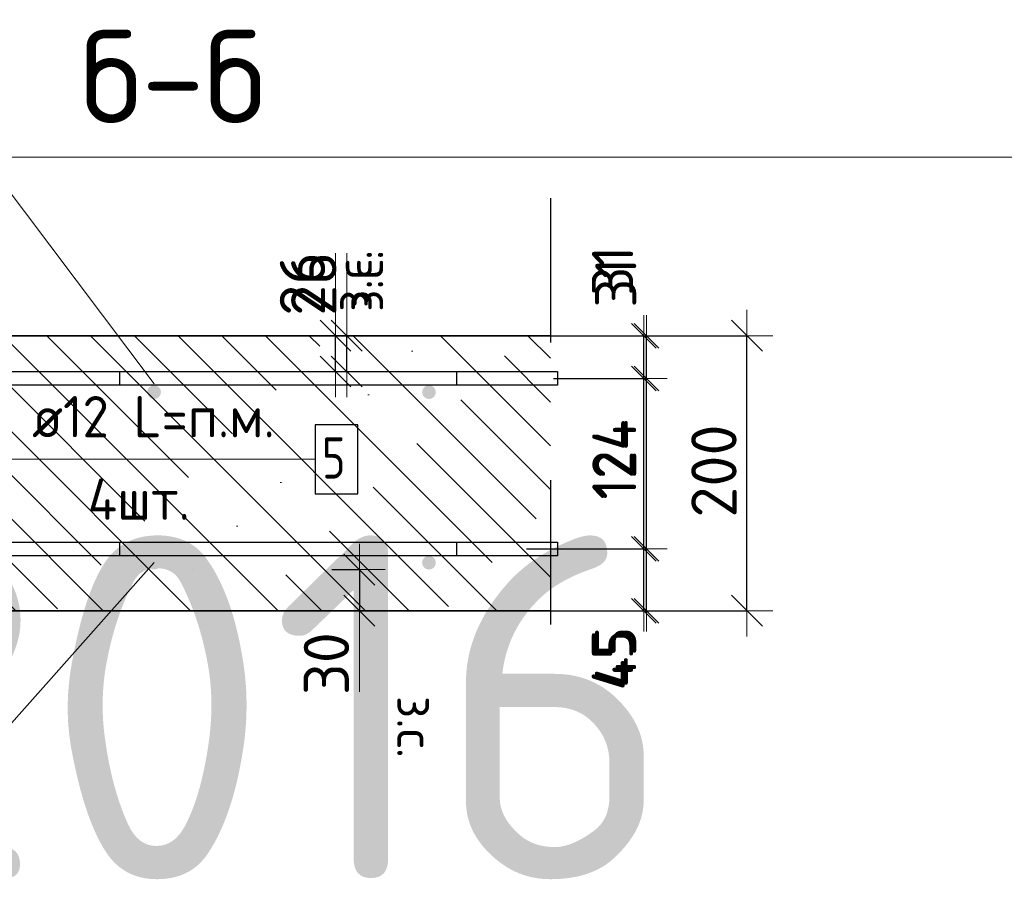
# Model space of a CAD drawing. Header units: metres. Extents: x -38 to 107, y -15 to 21.
# Tile 107 of 133: x 72.37 to 73.086, y 7.142 to 7.772. Entities that reach past the tile are written whole.
import ezdxf

# ---------------------------------------------------------------- set-up
doc = ezdxf.new("R2010")
doc.units = ezdxf.units.M
doc.header["$PDMODE"] = 65
doc.linetypes.add('______4', pattern=[0.135, 0.105, -0.03])
for name, color, linetype, lineweight in [('XR$3$Арм. стержнями верхней зоны', 180, 'Continuous', 35), ('XR$3$Арм. стержнями нижней зоны', 180, 'Continuous', 35), ('XR$3$Арм.стержн. Арматура края', 96, 'Continuous', 35), ('XR$3$Арм.стержн. Доп. арматура', 180, 'Continuous', 35), ('XR$3$Размерная линия (1)', 7, 'Continuous', 13), ('XR$3$Размерная линия_ общее', 7, 'Continuous', 13), ('XR$5$Арм. стержнями верхней зоны', 180, 'Continuous', 35), ('XR$5$Арм. стержнями нижней зоны', 180, 'Continuous', 35), ('XR$5$Арм.стержн. Арматура края', 96, 'Continuous', 35), ('XR$5$Арм.стержн. Доп. арматура', 180, 'Continuous', 35), ('XR$5$Размерная линия (1)', 7, 'Continuous', 13), ('XR$5$Размерная линия_ общее', 7, 'Continuous', 13)]:
    doc.layers.add(name, color=color, linetype=linetype, lineweight=lineweight)
doc.styles.add('ISOCPEUR', font='txt')
doc.dimstyles.new('DIMSTYLE_11', dxfattribs={"dimtxt": 0.033, "dimasz": 0.0375, "dimexe": 0, "dimexo": 0, "dimgap": 0.0165, "dimtad": 2, "dimdec": 0, "dimlfac": 1000, "dimrnd": 1, "dimzin": 12, "dimdsep": 46, "dimtxsty": 'ISOCPEUR', "dimblk1": 'ALL_ML_STRICH', "dimblk2": 'ALL_ML_STRICH', "dimsah": 1, "dimcen": 0, "dimclrd": 7, "dimclre": 256, "dimclrt": 7, "dimadec": 0, "dimazin": 0, "dimtfac": 1, "dimtdec": 0, "dimtix": 1, "dimtmove": 2, "dimatfit": 3, "dimfxl": 0, "dimtvp": 1.2, "dimtzin": 0, "dimlwd": 0, "dimlwe": -3, "dimarcsym": 0})
doc.dimstyles.new('DIMSTYLE_12', dxfattribs={"dimtxt": 0.03, "dimasz": 0.03, "dimexe": 0, "dimexo": 0, "dimgap": 0.015, "dimtad": 2, "dimdec": 0, "dimlfac": 1000, "dimrnd": 1, "dimzin": 12, "dimdsep": 46, "dimtxsty": 'ISOCPEUR', "dimblk1": 'ALL_ML_STRICH', "dimblk2": 'ALL_ML_STRICH', "dimsah": 1, "dimcen": 0, "dimclrd": 7, "dimclre": 256, "dimclrt": 7, "dimadec": 0, "dimazin": 0, "dimtfac": 1, "dimtdec": 0, "dimtix": 1, "dimtmove": 2, "dimatfit": 3, "dimfxl": 0, "dimtzin": 0, "dimlwd": 0, "dimlwe": -3, "dimarcsym": 0})
doc.dimstyles.new('DIMSTYLE_14', dxfattribs={"dimtxt": 0.03, "dimasz": 0.03, "dimexe": 0, "dimexo": 0, "dimgap": 0.015, "dimtad": 2, "dimdec": 0, "dimlfac": 1000, "dimrnd": 1, "dimzin": 12, "dimdsep": 46, "dimtxsty": 'ISOCPEUR', "dimblk1": 'ALL_ML_STRICH', "dimblk2": 'ALL_ML_STRICH', "dimsah": 1, "dimcen": 0, "dimclrd": 7, "dimclre": 256, "dimclrt": 7, "dimadec": 0, "dimazin": 0, "dimtfac": 1, "dimtdec": 0, "dimtix": 1, "dimtmove": 2, "dimatfit": 3, "dimfxl": 0, "dimtvp": 1.2, "dimtzin": 0, "dimlwd": 0, "dimlwe": -3, "dimarcsym": 0})
doc.dimstyles.new('DIMSTYLE_8', dxfattribs={"dimtxt": 0.033, "dimasz": 0.0375, "dimexe": 0, "dimexo": 0, "dimgap": 0.0165, "dimtad": 2, "dimdec": 0, "dimlfac": 1000, "dimrnd": 1, "dimzin": 12, "dimdsep": 46, "dimtxsty": 'ISOCPEUR', "dimblk1": 'ALL_ML_STRICH', "dimblk2": 'ALL_ML_STRICH', "dimsah": 1, "dimcen": 0, "dimclrd": 7, "dimclre": 256, "dimclrt": 7, "dimadec": 0, "dimazin": 0, "dimtfac": 1, "dimtdec": 0, "dimtix": 1, "dimtmove": 2, "dimatfit": 3, "dimfxl": 0, "dimtzin": 0, "dimlwd": 0, "dimlwe": -3, "dimarcsym": 0})
pattern_1 = [(135, (0, 0), (-0.031819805, -0.031819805), [0.4, -0.05, 0, -0.05]), (135, (-0.01591, -0.01591), (-0.031819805, -0.031819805), [0.8, -0.1, 0.1, -0.1])]

# ---------------------------------------------------------------- blocks, each defined once
blk = doc.blocks.new('ALL_ML_STRICH')
at = {"color": 0, "linetype": 'ByBlock', "lineweight": -2}
for p, q in [((0, -0.5), (0, 0.5)), ((-0.3, -0.3), (0.3, 0.3)), ((-1, 0), (0.5, 0))]:
    blk.add_line(p, q, dxfattribs=at)
blk = doc.blocks.new('*D135')
at = {"layer": 'DEFPOINTS', "color": 7, "linetype": 'Continuous', "lineweight": 13, "transparency": 33554687}
for p in [(72.7273, 7.54188), (72.7273, 7.34188), (72.89884, 7.34188)]:
    blk.add_point(p, dxfattribs=at)
at = {"layer": 'XR$3$Размерная линия_ общее', "color": 253, "linetype": 'Continuous', "lineweight": -2, "true_color": 0xa0a0a0, "transparency": 33554687}
for p, q in [((72.7473, 7.54188), (72.89884, 7.54188)), ((72.7473, 7.34188), (72.89884, 7.34188))]:
    blk.add_line(p, q, dxfattribs=at)
at = {"layer": 'XR$3$Размерная линия_ общее', "color": 7, "linetype": 'Continuous', "lineweight": -2, "transparency": 33554687}
blk.add_line((72.89884, 7.34188), (72.89884, 7.54188), dxfattribs=at)
at = {"layer": 'XR$3$Размерная линия_ общее', "color": 7, "linetype": 'Continuous', "lineweight": 13, "transparency": 33554687, "xscale": 0.0375, "yscale": 0.0375, "zscale": 0.0375}
for p, rotation in [((72.89884, 7.54188), 90), ((72.89884, 7.34188), 270)]:
    blk.add_blockref('ALL_ML_STRICH', p, dxfattribs=dict(at, rotation=rotation))
at = {"layer": 'XR$3$Размерная линия_ общее', "color": 7, "linetype": 'Continuous', "lineweight": 13, "transparency": 33554687, "insert": (72.87484, 7.44353), "char_height": 0.033, "width": 0.099, "attachment_point": 5, "rotation": 90, "style": 'ISOCPEUR'}
blk.add_mtext('\\A1;{200}', dxfattribs=at)
blk = doc.blocks.new('*D136')
at = {"layer": 'DEFPOINTS', "color": 7, "linetype": 'Continuous', "lineweight": 13, "transparency": 33554687}
for p in [(72.5769, 7.37188), (72.61689, 7.37188), (72.5769, 7.34188)]:
    blk.add_point(p, dxfattribs=at)
at = {"layer": 'XR$3$Размерная линия_ общее', "color": 253, "linetype": 'Continuous', "lineweight": -2, "true_color": 0xa0a0a0, "transparency": 33554687}
for p, q in [((72.5969, 7.37188), (72.61689, 7.37188)), ((72.5969, 7.34188), (72.61689, 7.34188))]:
    blk.add_line(p, q, dxfattribs=at)
at = {"layer": 'XR$3$Размерная линия_ общее', "color": 7, "linetype": 'Continuous', "lineweight": -2, "transparency": 33554687}
blk.add_line((72.61689, 7.37188), (72.61689, 7.34188), dxfattribs=at)
at = {"layer": 'XR$3$Размерная линия_ общее', "color": 7, "linetype": 'Continuous', "lineweight": 13, "transparency": 33554687, "xscale": 0.0375, "yscale": 0.0375, "zscale": 0.0375}
for p, rotation in [((72.61689, 7.37188), 90), ((72.61689, 7.34188), 270)]:
    blk.add_blockref('ALL_ML_STRICH', p, dxfattribs=dict(at, rotation=rotation))
at = {"layer": 'XR$3$Размерная линия_ общее', "color": 7, "linetype": 'Continuous', "lineweight": 13, "transparency": 33554687, "insert": (72.59289, 7.30345), "char_height": 0.033, "width": 0.066, "attachment_point": 5, "rotation": 90, "style": 'ISOCPEUR'}
blk.add_mtext('\\A1;{30}', dxfattribs=at)
at = {"layer": 'XR$3$Размерная линия_ общее', "color": 7, "linetype": 'Continuous', "lineweight": 13, "transparency": 33554687, "insert": (72.67143, 7.27997), "char_height": 0.027, "width": 0.00135, "attachment_point": 1, "rotation": 270, "line_spacing_factor": 0.60241, "style": 'ISOCPEUR'}
blk.add_mtext('з.с.', dxfattribs=at)
blk = doc.blocks.new('*D142')
at = {"layer": 'DEFPOINTS', "color": 7, "linetype": 'Continuous', "lineweight": 13, "transparency": 33554687}
for p in [(72.56769, 7.54188), (72.56769, 7.51588), (72.60768, 7.51588)]:
    blk.add_point(p, dxfattribs=at)
at = {"layer": 'XR$3$Размерная линия_ общее', "color": 253, "linetype": 'Continuous', "lineweight": -2, "true_color": 0xa0a0a0, "transparency": 33554687}
for p, q in [((72.58769, 7.54188), (72.60768, 7.54188)), ((72.58769, 7.51588), (72.60768, 7.51588))]:
    blk.add_line(p, q, dxfattribs=at)
at = {"layer": 'XR$3$Размерная линия_ общее', "color": 7, "linetype": 'Continuous', "lineweight": -2, "transparency": 33554687}
blk.add_line((72.60768, 7.51588), (72.60768, 7.54188), dxfattribs=at)
at = {"layer": 'XR$3$Размерная линия_ общее', "color": 7, "linetype": 'Continuous', "lineweight": 13, "transparency": 33554687, "xscale": 0.0375, "yscale": 0.0375, "zscale": 0.0375}
for p, rotation in [((72.60768, 7.54188), 90), ((72.60768, 7.51588), 270)]:
    blk.add_blockref('ALL_ML_STRICH', p, dxfattribs=dict(at, rotation=rotation))
at = {"layer": 'XR$3$Размерная линия_ общее', "color": 7, "linetype": 'Continuous', "lineweight": 13, "transparency": 33554687, "insert": (72.60721, 7.55924), "char_height": 0.027, "width": 0.00135, "attachment_point": 1, "rotation": 90, "line_spacing_factor": 0.60241, "style": 'ISOCPEUR'}
blk.add_mtext('з.с.', dxfattribs=at)
at = {"layer": 'XR$3$Размерная линия_ общее', "color": 7, "linetype": 'Continuous', "lineweight": 13, "transparency": 33554687, "insert": (72.58368, 7.5796), "char_height": 0.033, "width": 0.066, "attachment_point": 5, "rotation": 90, "style": 'ISOCPEUR'}
blk.add_mtext('\\A1;{26}', dxfattribs=at)
blk = doc.blocks.new('*D201')
at = {"layer": 'DEFPOINTS', "color": 7, "linetype": 'Continuous', "lineweight": 13, "transparency": 33554687}
for p in [(72.73118, 7.38688), (72.74403, 7.34188), (72.82384, 7.34188)]:
    blk.add_point(p, dxfattribs=at)
at = {"layer": 'XR$3$Размерная линия (1)', "color": 9, "linetype": 'Continuous', "lineweight": -2, "true_color": 0xc7c7c7, "transparency": 33554687}
for p, q in [((72.75118, 7.38688), (72.82384, 7.38688)), ((72.76403, 7.34188), (72.82384, 7.34188))]:
    blk.add_line(p, q, dxfattribs=at)
at = {"layer": 'XR$3$Размерная линия (1)', "color": 7, "linetype": 'Continuous', "lineweight": -2, "transparency": 33554687}
blk.add_line((72.82384, 7.34188), (72.82384, 7.38688), dxfattribs=at)
at = {"layer": 'XR$3$Размерная линия (1)', "color": 7, "linetype": 'Continuous', "lineweight": 13, "transparency": 33554687, "xscale": 0.03, "yscale": 0.03, "zscale": 0.03}
for p, rotation in [((72.82384, 7.38688), 90), ((72.82384, 7.34188), 270)]:
    blk.add_blockref('ALL_ML_STRICH', p, dxfattribs=dict(at, rotation=rotation))
at = {"layer": 'XR$3$Размерная линия (1)', "color": 7, "linetype": 'Continuous', "lineweight": 13, "transparency": 33554687, "insert": (72.80098, 7.30614), "char_height": 0.03, "width": 0.06, "attachment_point": 5, "rotation": 90, "style": 'ISOCPEUR'}
blk.add_mtext('\\A1;{45}', dxfattribs=at)
blk = doc.blocks.new('*D202')
at = {"layer": 'DEFPOINTS', "color": 7, "linetype": 'Continuous', "lineweight": 13, "transparency": 33554687}
for p in [(72.73821, 7.51088), (72.73118, 7.38688), (72.82384, 7.38688)]:
    blk.add_point(p, dxfattribs=at)
at = {"layer": 'XR$3$Размерная линия (1)', "color": 9, "linetype": 'Continuous', "lineweight": -2, "true_color": 0xc7c7c7, "transparency": 33554687}
for p, q in [((72.75821, 7.51088), (72.82384, 7.51088)), ((72.75118, 7.38688), (72.82384, 7.38688))]:
    blk.add_line(p, q, dxfattribs=at)
at = {"layer": 'XR$3$Размерная линия (1)', "color": 7, "linetype": 'Continuous', "lineweight": -2, "transparency": 33554687}
blk.add_line((72.82384, 7.38688), (72.82384, 7.51088), dxfattribs=at)
at = {"layer": 'XR$3$Размерная линия (1)', "color": 7, "linetype": 'Continuous', "lineweight": 13, "transparency": 33554687, "xscale": 0.03, "yscale": 0.03, "zscale": 0.03}
for p, rotation in [((72.82384, 7.51088), 90), ((72.82384, 7.38688), 270)]:
    blk.add_blockref('ALL_ML_STRICH', p, dxfattribs=dict(at, rotation=rotation))
at = {"layer": 'XR$3$Размерная линия (1)', "color": 7, "linetype": 'Continuous', "lineweight": 13, "transparency": 33554687, "insert": (72.80134, 7.45188), "char_height": 0.03, "width": 0.09, "attachment_point": 5, "rotation": 90, "style": 'ISOCPEUR'}
blk.add_mtext('\\A1;{124}', dxfattribs=at)
blk = doc.blocks.new('*D203')
at = {"layer": 'DEFPOINTS', "color": 7, "linetype": 'Continuous', "lineweight": 13, "transparency": 33554687}
for p in [(72.72034, 7.54188), (72.73821, 7.51088), (72.82384, 7.51088)]:
    blk.add_point(p, dxfattribs=at)
at = {"layer": 'XR$3$Размерная линия (1)', "color": 9, "linetype": 'Continuous', "lineweight": -2, "true_color": 0xc7c7c7, "transparency": 33554687}
for p, q in [((72.74034, 7.54188), (72.82384, 7.54188)), ((72.75821, 7.51088), (72.82384, 7.51088))]:
    blk.add_line(p, q, dxfattribs=at)
at = {"layer": 'XR$3$Размерная линия (1)', "color": 7, "linetype": 'Continuous', "lineweight": -2, "transparency": 33554687}
blk.add_line((72.82384, 7.51088), (72.82384, 7.54188), dxfattribs=at)
at = {"layer": 'XR$3$Размерная линия (1)', "color": 7, "linetype": 'Continuous', "lineweight": 13, "transparency": 33554687, "xscale": 0.03, "yscale": 0.03, "zscale": 0.03}
for p, rotation in [((72.82384, 7.54188), 90), ((72.82384, 7.51088), 270)]:
    blk.add_blockref('ALL_ML_STRICH', p, dxfattribs=dict(at, rotation=rotation))
at = {"layer": 'XR$3$Размерная линия (1)', "color": 7, "linetype": 'Continuous', "lineweight": 13, "transparency": 33554687, "insert": (72.8011, 7.58917), "char_height": 0.03, "width": 0.06, "attachment_point": 5, "rotation": 90, "style": 'ISOCPEUR'}
blk.add_mtext('\\A1;{31}', dxfattribs=at)
blk = doc.blocks.new('*D677')
at = {"layer": 'DEFPOINTS', "color": 7, "linetype": 'Continuous', "lineweight": 13, "transparency": 33554687}
for p in [(72.7273, 7.54188), (72.7273, 7.34188), (72.89884, 7.34188)]:
    blk.add_point(p, dxfattribs=at)
at = {"layer": 'XR$5$Размерная линия_ общее', "color": 253, "linetype": 'Continuous', "lineweight": -2, "true_color": 0xa0a0a0, "transparency": 33554687}
for p, q in [((72.7473, 7.54188), (72.89884, 7.54188)), ((72.7473, 7.34188), (72.89884, 7.34188))]:
    blk.add_line(p, q, dxfattribs=at)
at = {"layer": 'XR$5$Размерная линия_ общее', "color": 7, "linetype": 'Continuous', "lineweight": -2, "transparency": 33554687}
blk.add_line((72.89884, 7.34188), (72.89884, 7.54188), dxfattribs=at)
at = {"layer": 'XR$5$Размерная линия_ общее', "color": 7, "linetype": 'Continuous', "lineweight": 13, "transparency": 33554687, "xscale": 0.0375, "yscale": 0.0375, "zscale": 0.0375}
for p, rotation in [((72.89884, 7.54188), 90), ((72.89884, 7.34188), 270)]:
    blk.add_blockref('ALL_ML_STRICH', p, dxfattribs=dict(at, rotation=rotation))
at = {"layer": 'XR$5$Размерная линия_ общее', "color": 7, "linetype": 'Continuous', "lineweight": 13, "transparency": 33554687, "insert": (72.87484, 7.44353), "char_height": 0.033, "width": 0.099, "attachment_point": 5, "rotation": 90, "style": 'ISOCPEUR'}
blk.add_mtext('\\A1;{200}', dxfattribs=at)
blk = doc.blocks.new('*D678')
at = {"layer": 'DEFPOINTS', "color": 7, "linetype": 'Continuous', "lineweight": 13, "transparency": 33554687}
for p in [(72.5769, 7.37188), (72.61689, 7.37188), (72.5769, 7.34188)]:
    blk.add_point(p, dxfattribs=at)
at = {"layer": 'XR$5$Размерная линия_ общее', "color": 253, "linetype": 'Continuous', "lineweight": -2, "true_color": 0xa0a0a0, "transparency": 33554687}
for p, q in [((72.5969, 7.37188), (72.61689, 7.37188)), ((72.5969, 7.34188), (72.61689, 7.34188))]:
    blk.add_line(p, q, dxfattribs=at)
at = {"layer": 'XR$5$Размерная линия_ общее', "color": 7, "linetype": 'Continuous', "lineweight": -2, "transparency": 33554687}
blk.add_line((72.61689, 7.37188), (72.61689, 7.34188), dxfattribs=at)
at = {"layer": 'XR$5$Размерная линия_ общее', "color": 7, "linetype": 'Continuous', "lineweight": 13, "transparency": 33554687, "xscale": 0.0375, "yscale": 0.0375, "zscale": 0.0375}
for p, rotation in [((72.61689, 7.37188), 90), ((72.61689, 7.34188), 270)]:
    blk.add_blockref('ALL_ML_STRICH', p, dxfattribs=dict(at, rotation=rotation))
at = {"layer": 'XR$5$Размерная линия_ общее', "color": 7, "linetype": 'Continuous', "lineweight": 13, "transparency": 33554687, "insert": (72.59289, 7.30345), "char_height": 0.033, "width": 0.066, "attachment_point": 5, "rotation": 90, "style": 'ISOCPEUR'}
blk.add_mtext('\\A1;{30}', dxfattribs=at)
at = {"layer": 'XR$5$Размерная линия_ общее', "color": 7, "linetype": 'Continuous', "lineweight": 13, "transparency": 33554687, "insert": (72.67143, 7.27997), "char_height": 0.027, "width": 0.00135, "attachment_point": 1, "rotation": 270, "line_spacing_factor": 0.60241, "style": 'ISOCPEUR'}
blk.add_mtext('з.с.', dxfattribs=at)
blk = doc.blocks.new('*D686')
at = {"layer": 'DEFPOINTS', "color": 7, "linetype": 'Continuous', "lineweight": 13, "transparency": 33554687}
for p in [(72.55948, 7.54188), (72.55948, 7.51588), (72.59947, 7.51588)]:
    blk.add_point(p, dxfattribs=at)
at = {"layer": 'XR$5$Размерная линия_ общее', "color": 253, "linetype": 'Continuous', "lineweight": -2, "true_color": 0xa0a0a0, "transparency": 33554687}
for p, q in [((72.57948, 7.54188), (72.59947, 7.54188)), ((72.57948, 7.51588), (72.59947, 7.51588))]:
    blk.add_line(p, q, dxfattribs=at)
at = {"layer": 'XR$5$Размерная линия_ общее', "color": 7, "linetype": 'Continuous', "lineweight": -2, "transparency": 33554687}
blk.add_line((72.59947, 7.51588), (72.59947, 7.54188), dxfattribs=at)
at = {"layer": 'XR$5$Размерная линия_ общее', "color": 7, "linetype": 'Continuous', "lineweight": 13, "transparency": 33554687, "xscale": 0.0375, "yscale": 0.0375, "zscale": 0.0375}
for p, rotation in [((72.59947, 7.54188), 90), ((72.59947, 7.51588), 270)]:
    blk.add_blockref('ALL_ML_STRICH', p, dxfattribs=dict(at, rotation=rotation))
at = {"layer": 'XR$5$Размерная линия_ общее', "color": 7, "linetype": 'Continuous', "lineweight": 13, "transparency": 33554687, "insert": (72.599, 7.55924), "char_height": 0.027, "width": 0.00135, "attachment_point": 1, "rotation": 90, "line_spacing_factor": 0.60241, "style": 'ISOCPEUR'}
blk.add_mtext('з.с.', dxfattribs=at)
at = {"layer": 'XR$5$Размерная линия_ общее', "color": 7, "linetype": 'Continuous', "lineweight": 13, "transparency": 33554687, "insert": (72.57547, 7.5796), "char_height": 0.033, "width": 0.066, "attachment_point": 5, "rotation": 90, "style": 'ISOCPEUR'}
blk.add_mtext('\\A1;{26}', dxfattribs=at)
blk = doc.blocks.new('*D750')
at = {"layer": 'DEFPOINTS', "color": 7, "linetype": 'Continuous', "lineweight": 13, "transparency": 33554687}
for p in [(72.71852, 7.38688), (72.73137, 7.34188), (72.82582, 7.34188)]:
    blk.add_point(p, dxfattribs=at)
at = {"layer": 'XR$5$Размерная линия (1)', "color": 9, "linetype": 'Continuous', "lineweight": -2, "true_color": 0xc7c7c7, "transparency": 33554687}
for p, q in [((72.73852, 7.38688), (72.82582, 7.38688)), ((72.75137, 7.34188), (72.82582, 7.34188))]:
    blk.add_line(p, q, dxfattribs=at)
at = {"layer": 'XR$5$Размерная линия (1)', "color": 7, "linetype": 'Continuous', "lineweight": -2, "transparency": 33554687}
blk.add_line((72.82582, 7.34188), (72.82582, 7.38688), dxfattribs=at)
at = {"layer": 'XR$5$Размерная линия (1)', "color": 7, "linetype": 'Continuous', "lineweight": 13, "transparency": 33554687, "xscale": 0.03, "yscale": 0.03, "zscale": 0.03}
for p, rotation in [((72.82582, 7.38688), 90), ((72.82582, 7.34188), 270)]:
    blk.add_blockref('ALL_ML_STRICH', p, dxfattribs=dict(at, rotation=rotation))
at = {"layer": 'XR$5$Размерная линия (1)', "color": 7, "linetype": 'Continuous', "lineweight": 13, "transparency": 33554687, "insert": (72.80331, 7.30812), "char_height": 0.03, "width": 0.06, "attachment_point": 5, "rotation": 90, "style": 'ISOCPEUR'}
blk.add_mtext('\\A1;{45}', dxfattribs=at)
blk = doc.blocks.new('*D751')
at = {"layer": 'DEFPOINTS', "color": 7, "linetype": 'Continuous', "lineweight": 13, "transparency": 33554687}
for p in [(72.75868, 7.51088), (72.71852, 7.38688), (72.82582, 7.38688)]:
    blk.add_point(p, dxfattribs=at)
at = {"layer": 'XR$5$Размерная линия (1)', "color": 9, "linetype": 'Continuous', "lineweight": -2, "true_color": 0xc7c7c7, "transparency": 33554687}
for p, q in [((72.77868, 7.51088), (72.82582, 7.51088)), ((72.73852, 7.38688), (72.82582, 7.38688))]:
    blk.add_line(p, q, dxfattribs=at)
at = {"layer": 'XR$5$Размерная линия (1)', "color": 7, "linetype": 'Continuous', "lineweight": -2, "transparency": 33554687}
blk.add_line((72.82582, 7.38688), (72.82582, 7.51088), dxfattribs=at)
at = {"layer": 'XR$5$Размерная линия (1)', "color": 7, "linetype": 'Continuous', "lineweight": 13, "transparency": 33554687, "xscale": 0.03, "yscale": 0.03, "zscale": 0.03}
for p, rotation in [((72.82582, 7.51088), 90), ((72.82582, 7.38688), 270)]:
    blk.add_blockref('ALL_ML_STRICH', p, dxfattribs=dict(at, rotation=rotation))
at = {"layer": 'XR$5$Размерная линия (1)', "color": 7, "linetype": 'Continuous', "lineweight": 13, "transparency": 33554687, "insert": (72.80332, 7.45188), "char_height": 0.03, "width": 0.09, "attachment_point": 5, "rotation": 90, "style": 'ISOCPEUR'}
blk.add_mtext('\\A1;{124}', dxfattribs=at)
blk = doc.blocks.new('*D752')
at = {"layer": 'DEFPOINTS', "color": 7, "linetype": 'Continuous', "lineweight": 13, "transparency": 33554687}
for p in [(72.70768, 7.54188), (72.75868, 7.51088), (72.82582, 7.51088)]:
    blk.add_point(p, dxfattribs=at)
at = {"layer": 'XR$5$Размерная линия (1)', "color": 9, "linetype": 'Continuous', "lineweight": -2, "true_color": 0xc7c7c7, "transparency": 33554687}
for p, q in [((72.72768, 7.54188), (72.82582, 7.54188)), ((72.77868, 7.51088), (72.82582, 7.51088))]:
    blk.add_line(p, q, dxfattribs=at)
at = {"layer": 'XR$5$Размерная линия (1)', "color": 7, "linetype": 'Continuous', "lineweight": -2, "transparency": 33554687}
blk.add_line((72.82582, 7.51088), (72.82582, 7.54188), dxfattribs=at)
at = {"layer": 'XR$5$Размерная линия (1)', "color": 7, "linetype": 'Continuous', "lineweight": 13, "transparency": 33554687, "xscale": 0.03, "yscale": 0.03, "zscale": 0.03}
for p, rotation in [((72.82582, 7.54188), 90), ((72.82582, 7.51088), 270)]:
    blk.add_blockref('ALL_ML_STRICH', p, dxfattribs=dict(at, rotation=rotation))
at = {"layer": 'XR$5$Размерная линия (1)', "color": 7, "linetype": 'Continuous', "lineweight": 13, "transparency": 33554687, "insert": (72.80341, 7.58046), "char_height": 0.03, "width": 0.06, "attachment_point": 5, "rotation": 90, "style": 'ISOCPEUR'}
blk.add_mtext('\\A1;{31}', dxfattribs=at)

msp = doc.modelspace()

# ---------------------------------------------------------------- hatches: boundary and pattern name
at = {"linetype": 'Continuous', "lineweight": 13, "transparency": 33554687}
h = msp.add_hatch(dxfattribs=at)
h.set_pattern_fill('__________540', scale=0.015, style=0, pattern_type=2)
h.set_pattern_definition(pattern_1)
h.paths.add_polyline_path([(72.1675, 7.54188), (72.1675, 7.34188), (72.75595, 7.34188), (72.75595, 7.54188)], flags=0)
h = msp.add_hatch(dxfattribs=at)
h.set_pattern_fill('__________540', scale=0.015, style=0, pattern_type=2)
h.set_pattern_definition(pattern_1)
h.paths.add_polyline_path([(72.1675, 7.54188), (72.1675, 7.34188), (72.75595, 7.34188), (72.75595, 7.54188)], flags=0)
at = {"layer": 'XR$3$Арм. стержнями верхней зоны', "linetype": 'Continuous', "lineweight": 50, "transparency": 33554687}
for points in [[(72.47251, 7.50088), (72.47212, 7.50279), (72.47104, 7.50441), (72.46942, 7.5055), (72.46751, 7.50588), (72.46559, 7.5055), (72.46397, 7.50441), (72.46289, 7.50279), (72.46251, 7.50088), (72.46289, 7.49896), (72.46397, 7.49734), (72.46559, 7.49626), (72.46751, 7.49588), (72.46942, 7.49626), (72.47104, 7.49734), (72.47212, 7.49896)], [(72.67251, 7.50088), (72.67212, 7.50279), (72.67104, 7.50441), (72.66942, 7.5055), (72.66751, 7.50588), (72.66559, 7.5055), (72.66397, 7.50441), (72.66289, 7.50279), (72.66251, 7.50088), (72.66289, 7.49896), (72.66397, 7.49734), (72.66559, 7.49626), (72.66751, 7.49588), (72.66942, 7.49626), (72.67104, 7.49734), (72.67212, 7.49896)]]:
    msp.add_hatch(color=4, dxfattribs=at).paths.add_polyline_path(points)
at = {"layer": 'XR$3$Арм. стержнями нижней зоны', "linetype": 'Continuous', "lineweight": 50, "transparency": 33554687}
for points in [[(72.47251, 7.37688), (72.47212, 7.37879), (72.47104, 7.38041), (72.46942, 7.3815), (72.46751, 7.38188), (72.46559, 7.3815), (72.46397, 7.38041), (72.46289, 7.37879), (72.46251, 7.37688), (72.46289, 7.37496), (72.46397, 7.37334), (72.46559, 7.37226), (72.46751, 7.37188), (72.46942, 7.37226), (72.47104, 7.37334), (72.47212, 7.37496)], [(72.67251, 7.37688), (72.67212, 7.37879), (72.67104, 7.38041), (72.66942, 7.3815), (72.66751, 7.38188), (72.66559, 7.3815), (72.66397, 7.38041), (72.66289, 7.37879), (72.66251, 7.37688), (72.66289, 7.37496), (72.66397, 7.37334), (72.66559, 7.37226), (72.66751, 7.37188), (72.66942, 7.37226), (72.67104, 7.37334), (72.67212, 7.37496)]]:
    msp.add_hatch(color=4, dxfattribs=at).paths.add_polyline_path(points)
at = {"layer": 'XR$5$Арм. стержнями верхней зоны', "linetype": 'Continuous', "lineweight": 50, "transparency": 33554687}
for points in [[(72.47251, 7.50088), (72.47212, 7.50279), (72.47104, 7.50441), (72.46942, 7.5055), (72.46751, 7.50588), (72.46559, 7.5055), (72.46397, 7.50441), (72.46289, 7.50279), (72.46251, 7.50088), (72.46289, 7.49896), (72.46397, 7.49734), (72.46559, 7.49626), (72.46751, 7.49588), (72.46942, 7.49626), (72.47104, 7.49734), (72.47212, 7.49896)], [(72.67251, 7.50088), (72.67212, 7.50279), (72.67104, 7.50441), (72.66942, 7.5055), (72.66751, 7.50588), (72.66559, 7.5055), (72.66397, 7.50441), (72.66289, 7.50279), (72.66251, 7.50088), (72.66289, 7.49896), (72.66397, 7.49734), (72.66559, 7.49626), (72.66751, 7.49588), (72.66942, 7.49626), (72.67104, 7.49734), (72.67212, 7.49896)]]:
    msp.add_hatch(color=4, dxfattribs=at).paths.add_polyline_path(points)
at = {"layer": 'XR$5$Арм. стержнями нижней зоны', "linetype": 'Continuous', "lineweight": 50, "transparency": 33554687}
for points in [[(72.47251, 7.37688), (72.47212, 7.37879), (72.47104, 7.38041), (72.46942, 7.3815), (72.46751, 7.38188), (72.46559, 7.3815), (72.46397, 7.38041), (72.46289, 7.37879), (72.46251, 7.37688), (72.46289, 7.37496), (72.46397, 7.37334), (72.46559, 7.37226), (72.46751, 7.37188), (72.46942, 7.37226), (72.47104, 7.37334), (72.47212, 7.37496)], [(72.67251, 7.37688), (72.67212, 7.37879), (72.67104, 7.38041), (72.66942, 7.3815), (72.66751, 7.38188), (72.66559, 7.3815), (72.66397, 7.38041), (72.66289, 7.37879), (72.66251, 7.37688), (72.66289, 7.37496), (72.66397, 7.37334), (72.66559, 7.37226), (72.66751, 7.37188), (72.66942, 7.37226), (72.67104, 7.37334), (72.67212, 7.37496)]]:
    msp.add_hatch(color=4, dxfattribs=at).paths.add_polyline_path(points)

# ---------------------------------------------------------------- linework, layer by layer
at = {"color": 7, "linetype": 'Continuous', "lineweight": 13, "transparency": 33554687}
for p, q in [((86.41979, 7.67171), (67.91979, 7.67171)), ((72.46751, 7.50688), (72.3436, 7.6713)), ((72.46751, 7.50688), (72.3436, 7.6713)), ((72.59947, 7.54188), (72.59947, 7.60188)), ((72.60768, 7.54188), (72.60768, 7.60188)), ((72.46751, 7.37688), (72.3436, 7.23758)), ((72.46751, 7.37688), (72.3436, 7.23758)), ((72.61689, 7.34188), (72.61689, 7.28288)), ((72.61689, 7.34188), (72.61689, 7.28288))]:
    msp.add_line(p, q, dxfattribs=at)
at = {"color": 7, "linetype": '______4', "lineweight": 25, "transparency": 33554687}
msp.add_line((72.75595, 7.64188), (72.75595, 7.24188), dxfattribs=at)
msp.add_line((72.75595, 7.64188), (72.75595, 7.24188), dxfattribs=at)
at = {"color": 7, "linetype": 'Continuous', "lineweight": 35, "transparency": 33554687}
for p, q in [((72.75595, 7.54188), (72.1675, 7.54188)), ((72.75595, 7.54188), (72.1675, 7.54188)), ((72.1675, 7.34188), (72.75595, 7.34188)), ((72.1675, 7.34188), (72.75595, 7.34188))]:
    msp.add_line(p, q, dxfattribs=at)
at = {"layer": 'XR$3$Арм. стержнями верхней зоны', "color": 4, "linetype": 'Continuous', "lineweight": 25, "transparency": 33554687}
for points in [[(72.76095, 7.50588), (72.1875, 7.50588), (72.1875, 7.51588), (72.76095, 7.51588), (72.76095, 7.50588)], [(72.76095, 7.50588), (72.44251, 7.50588), (72.44251, 7.51588), (72.76095, 7.51588), (72.76095, 7.50588)]]:
    msp.add_lwpolyline(points, dxfattribs=at)
at = {"layer": 'XR$3$Арм. стержнями нижней зоны', "color": 4, "linetype": 'Continuous', "lineweight": 25, "transparency": 33554687}
for points in [[(72.76095, 7.38188), (72.1875, 7.38188), (72.1875, 7.39188), (72.76095, 7.39188), (72.76095, 7.38188)], [(72.76095, 7.38188), (72.44251, 7.38188), (72.44251, 7.39188), (72.76095, 7.39188), (72.76095, 7.38188)]]:
    msp.add_lwpolyline(points, dxfattribs=at)
at = {"layer": 'XR$3$Арм.стержн. Арматура края', "color": 4, "linetype": 'Continuous', "lineweight": 25, "transparency": 33554687}
for points in [[(72.21607, 7.51588), (72.6875, 7.51588), (72.6875, 7.50588), (72.21676, 7.50588)], [(72.21676, 7.39188), (72.6875, 7.39188), (72.6875, 7.38188)], [(72.6875, 7.38188), (72.21607, 7.38188)]]:
    msp.add_lwpolyline(points, dxfattribs=at)
at = {"layer": 'XR$3$Арм.стержн. Доп. арматура', "color": 7, "linetype": 'Continuous', "lineweight": 13, "transparency": 33554687}
msp.add_line((72.35872, 7.45204), (72.58472, 7.45204), dxfattribs=at)
at = {"layer": 'XR$3$Арм.стержн. Доп. арматура', "color": 7, "linetype": 'Continuous', "lineweight": 25, "transparency": 33554687}
msp.add_lwpolyline([(72.58472, 7.42704), (72.61572, 7.42704), (72.61572, 7.47704), (72.58472, 7.47704), (72.58472, 7.42704)], dxfattribs=at)
at = {"layer": 'XR$5$Арм. стержнями верхней зоны', "color": 4, "linetype": 'Continuous', "lineweight": 25, "transparency": 33554687}
for points in [[(72.76095, 7.50588), (72.1875, 7.50588), (72.1875, 7.51588), (72.76095, 7.51588), (72.76095, 7.50588)], [(72.76095, 7.50588), (72.44251, 7.50588), (72.44251, 7.51588), (72.76095, 7.51588), (72.76095, 7.50588)]]:
    msp.add_lwpolyline(points, dxfattribs=at)
at = {"layer": 'XR$5$Арм. стержнями нижней зоны', "color": 4, "linetype": 'Continuous', "lineweight": 25, "transparency": 33554687}
for points in [[(72.76095, 7.38188), (72.1875, 7.38188), (72.1875, 7.39188), (72.76095, 7.39188), (72.76095, 7.38188)], [(72.76095, 7.38188), (72.44251, 7.38188), (72.44251, 7.39188), (72.76095, 7.39188), (72.76095, 7.38188)]]:
    msp.add_lwpolyline(points, dxfattribs=at)
at = {"layer": 'XR$5$Арм.стержн. Арматура края', "color": 4, "linetype": 'Continuous', "lineweight": 25, "transparency": 33554687}
for points in [[(72.21607, 7.51588), (72.6875, 7.51588), (72.6875, 7.50588), (72.21676, 7.50588)], [(72.21676, 7.39188), (72.6875, 7.39188), (72.6875, 7.38188)], [(72.6875, 7.38188), (72.21607, 7.38188)]]:
    msp.add_lwpolyline(points, dxfattribs=at)
at = {"layer": 'XR$5$Арм.стержн. Доп. арматура', "color": 7, "linetype": 'Continuous', "lineweight": 13, "transparency": 33554687}
msp.add_line((72.35872, 7.45204), (72.58472, 7.45204), dxfattribs=at)
at = {"layer": 'XR$5$Арм.стержн. Доп. арматура', "color": 7, "linetype": 'Continuous', "lineweight": 25, "transparency": 33554687}
msp.add_lwpolyline([(72.58472, 7.42704), (72.61572, 7.42704), (72.61572, 7.47704), (72.58472, 7.47704), (72.58472, 7.42704)], dxfattribs=at)

# ---------------------------------------------------------------- texts
at = {"color": 7, "linetype": 'Continuous', "lineweight": 50, "transparency": 33554687, "insert": (72.48129, 7.73031), "char_height": 0.0675, "width": 0.1725652, "attachment_point": 5, "style": 'ISOCPEUR'}
msp.add_mtext('\\A1;{\\fISOCPEUR|i0|b0;\\H0.067500;\\W1.000000;\\C7;б-б}\\P', dxfattribs=at)
msp.add_mtext('\\A1;{\\fISOCPEUR|i0|b0;\\H0.067500;\\W1.000000;\\C7;б-б}\\P', dxfattribs=at)
at = {"color": 7, "linetype": 'Continuous', "lineweight": 35, "transparency": 33554687, "insert": (70.35063, 7.14671), "char_height": 0.25, "width": 2.7437149, "attachment_point": 7, "style": 'ISOCPEUR'}
msp.add_mtext('\\W0.96;ГОСТ 34028-2016', dxfattribs=at)
at = {"layer": 'XR$3$Арм.стержн. Доп. арматура', "color": 7, "linetype": 'Continuous', "lineweight": 25, "transparency": 33554687, "char_height": 0.03, "attachment_point": 7, "style": 'ISOCPEUR'}
for s, insert, width in [('\\W0.94;ø12 L=п.м.', (72.37872, 7.46804), 0.1999832), ('\\W0.78;5', (72.58972, 7.43804), 0.0326407), ('\\W0.95;4шт. ', (72.41922, 7.40804), 0.1191577)]:
    msp.add_mtext(s, dxfattribs=dict(at, insert=insert, width=width))
at = {"layer": 'XR$5$Арм.стержн. Доп. арматура', "color": 7, "linetype": 'Continuous', "lineweight": 25, "transparency": 33554687, "char_height": 0.03, "attachment_point": 7, "style": 'ISOCPEUR'}
for s, insert, width in [('\\W0.94;ø12 L=п.м.', (72.37872, 7.46804), 0.1999832), ('\\W0.78;5', (72.58972, 7.43804), 0.0326407), ('\\W0.95;4шт. ', (72.41922, 7.40804), 0.1191577)]:
    msp.add_mtext(s, dxfattribs=dict(at, insert=insert, width=width))

# ---------------------------------------------------------------- dimensions: what is measured, and where the dimension line sits
at = {"layer": 'XR$3$Размерная линия (1)', "color": 7, "linetype": 'Continuous', "lineweight": 13, "transparency": 33554687}
for base, p1, p2, dimstyle, picture, middle in [((72.82384, 7.54188), (72.75821, 7.51088), (72.74034, 7.54188), 'DIMSTYLE_14', '*D203', (72.8011, 7.58917)), ((72.82384, 7.51088), (72.75118, 7.38688), (72.75821, 7.51088), 'DIMSTYLE_12', '*D202', (72.80134, 7.45188)), ((72.82384, 7.38688), (72.76403, 7.34188), (72.75118, 7.38688), 'DIMSTYLE_14', '*D201', (72.80098, 7.30614))]:
    dim = msp.add_linear_dim(base=base, p1=p1, p2=p2, angle=90, dimstyle=dimstyle, override={"dimpost": '<>', "dimclrd": 7, "dimclre": 9, "dimclrt": 7, "dimlwd": 0, "dimlwe": 65533}, dxfattribs=at)
    dim.commit()
    dim.dimension.update_dxf_attribs({"geometry": picture, "text_midpoint": middle, "dimtype": 160})
at = {"layer": 'XR$3$Размерная линия_ общее', "color": 7, "linetype": 'Continuous', "lineweight": 13, "transparency": 33554687}
for base, p1, p2, angle, picture, middle in [((72.60768, 7.54188), (72.58769, 7.51588), (72.58769, 7.54188), 90, '*D142', (72.58368, 7.5796)), ((72.61689, 7.34188), (72.5969, 7.37188), (72.5969, 7.34188), 270, '*D136', (72.59289, 7.30345))]:
    dim = msp.add_linear_dim(base=base, p1=p1, p2=p2, angle=angle, text='<>\\Xз.с.', dimstyle='DIMSTYLE_11', override={"dimpost": '<>', "dimclrd": 7, "dimclre": 253, "dimclrt": 7, "dimlwd": 0, "dimlwe": 65533}, dxfattribs=at)
    dim.commit()
    dim.dimension.update_dxf_attribs({"geometry": picture, "text_midpoint": middle, "dimtype": 160})
dim = msp.add_linear_dim(base=(72.89884, 7.54188), p1=(72.7473, 7.34188), p2=(72.7473, 7.54188), angle=90, dimstyle='DIMSTYLE_8', override={"dimpost": '<>', "dimclrd": 7, "dimclre": 253, "dimclrt": 7, "dimlwd": 0, "dimlwe": 65533}, dxfattribs=at)
dim.commit()
dim.dimension.update_dxf_attribs({"geometry": '*D135', "text_midpoint": (72.87484, 7.44353), "dimtype": 160})
at = {"layer": 'XR$5$Размерная линия (1)', "color": 7, "linetype": 'Continuous', "lineweight": 13, "transparency": 33554687}
for base, p1, p2, dimstyle, picture, middle in [((72.82582, 7.54188), (72.77868, 7.51088), (72.72768, 7.54188), 'DIMSTYLE_14', '*D752', (72.80341, 7.58046)), ((72.82582, 7.51088), (72.73852, 7.38688), (72.77868, 7.51088), 'DIMSTYLE_12', '*D751', (72.80332, 7.45188)), ((72.82582, 7.38688), (72.75137, 7.34188), (72.73852, 7.38688), 'DIMSTYLE_14', '*D750', (72.80331, 7.30812))]:
    dim = msp.add_linear_dim(base=base, p1=p1, p2=p2, angle=90, dimstyle=dimstyle, override={"dimpost": '<>', "dimclrd": 7, "dimclre": 9, "dimclrt": 7, "dimlwd": 0, "dimlwe": 65533}, dxfattribs=at)
    dim.commit()
    dim.dimension.update_dxf_attribs({"geometry": picture, "text_midpoint": middle, "dimtype": 160})
at = {"layer": 'XR$5$Размерная линия_ общее', "color": 7, "linetype": 'Continuous', "lineweight": 13, "transparency": 33554687}
for base, p1, p2, angle, picture, middle in [((72.59947, 7.54188), (72.57948, 7.51588), (72.57948, 7.54188), 90, '*D686', (72.57547, 7.5796)), ((72.61689, 7.34188), (72.5969, 7.37188), (72.5969, 7.34188), 270, '*D678', (72.59289, 7.30345))]:
    dim = msp.add_linear_dim(base=base, p1=p1, p2=p2, angle=angle, text='<>\\Xз.с.', dimstyle='DIMSTYLE_11', override={"dimpost": '<>', "dimclrd": 7, "dimclre": 253, "dimclrt": 7, "dimlwd": 0, "dimlwe": 65533}, dxfattribs=at)
    dim.commit()
    dim.dimension.update_dxf_attribs({"geometry": picture, "text_midpoint": middle, "dimtype": 160})
dim = msp.add_linear_dim(base=(72.89884, 7.54188), p1=(72.7473, 7.34188), p2=(72.7473, 7.54188), angle=90, dimstyle='DIMSTYLE_8', override={"dimpost": '<>', "dimclrd": 7, "dimclre": 253, "dimclrt": 7, "dimlwd": 0, "dimlwe": 65533}, dxfattribs=at)
dim.commit()
dim.dimension.update_dxf_attribs({"geometry": '*D677', "text_midpoint": (72.87484, 7.44353), "dimtype": 160})

doc.saveas('drawing.dxf')
